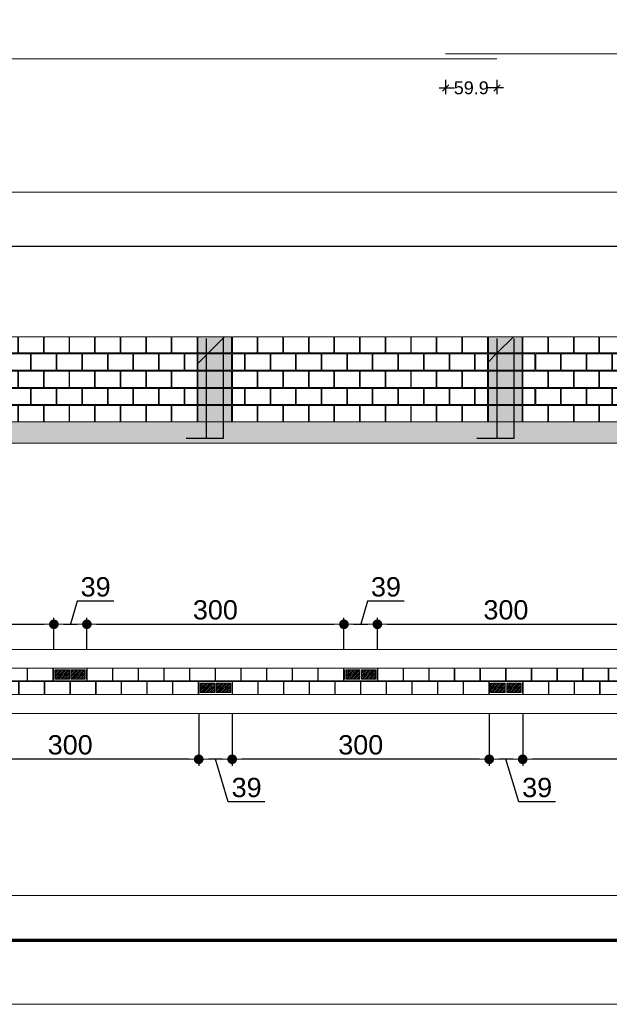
# Model space of a CAD drawing. Header units: millimetres. Extents: x 83 to 471, y -739 to 93.
# Tile 89 of 185: x 162.46 to 171.63, y -455.4 to -440.07. Entities that reach past the tile are written whole.
import ezdxf
from ezdxf.enums import TextEntityAlignment as Align

# ---------------------------------------------------------------- set-up
doc = ezdxf.new("R2010")
doc.units = ezdxf.units.MM
for name, color, linetype, lineweight in [('.', 7, 'Continuous', 5), ('__MAGNUS.Cota', 30, 'Continuous', 9), ('__MAGNUS.Margem', 7, 'Continuous', 70), ('__MAGNUS.Selo', 7, 'Continuous', 30), ('ALVEOLOS', 7, 'Continuous', 9), ('ARM_LONGITUDINAL_Ø12_5', 7, 'Continuous', 9), ('COTAS', 250, 'Continuous', 5), ('ELE_COT_COT_ARM', 7, 'Continuous', 9), ('ELE_COT_COT_EST', 7, 'Continuous', 9), ('MEIA_PECA', 7, 'Continuous', 0), ('PECA_COMPLETA', 7, 'Continuous', 0), ('PECA_DE_PREENCHIMENTO', 7, 'Continuous', 0), ('PREEN_ALVEOLOS', 7, 'Continuous', 9), ('ROTULOS_VERTICAIS', 7, 'Continuous', 9), ('VIG_FACES', 186, 'Continuous', 9)]:
    doc.layers.add(name, color=color, linetype=linetype, lineweight=lineweight)
doc.styles.add('Arial', font='arial.ttf')
doc.styles.add('Arial Narrow', font='ARIALN.TTF')
doc.dimstyles.new('Copy of UM_75.000000', dxfattribs={"dimtxt": 0.3, "dimasz": 0.15, "dimexe": 0.1, "dimexo": 0.3, "dimgap": 0.07, "dimtad": 1, "dimdec": 0, "dimlfac": 75, "dimzin": 0, "dimdsep": 46, "dimtxsty": 'Arial', "dimblk": 'DOT', "dimcen": 0.09, "dimdle": 0.1, "dimclrd": 30, "dimclre": 30, "dimclrt": 7, "dimadec": 1, "dimazin": 2, "dimtfac": 1, "dimtdec": 0, "dimtofl": 0, "dimtmove": 0, "dimatfit": 3, "dimldrblk": 'DOT', "dimfxl": 1, "dimtolj": 1, "dimarcsym": 0})
doc.dimstyles.new('cype_oblique', dxfattribs={"dimtxt": 0.2, "dimasz": 0.1, "dimexe": 0.1, "dimexo": 0.1, "dimgap": 0, "dimtad": 0, "dimdec": 0, "dimlfac": 30, "dimzin": 0, "dimdsep": 46, "dimtxsty": 'Arial', "dimblk1": 'OBLIQUE', "dimblk2": 'OBLIQUE', "dimsah": 1, "dimcen": 0.09, "dimdle": 0.1, "dimadec": 0, "dimazin": 0, "dimtfac": 1, "dimtdec": 0, "dimtofl": 0, "dimtmove": 2, "dimatfit": 3, "dimfxl": 1, "dimtolj": 1, "dimtzin": 0, "dimarcsym": 0})

# ---------------------------------------------------------------- blocks, each defined once
blk = doc.blocks.new('*U1864')
at = {"layer": '__MAGNUS.Margem', "linetype": 'Continuous'}
blk.add_line((-980.92, -2.28), (173.08, -2.28), dxfattribs=at)
at = {"layer": '__MAGNUS.Margem', "lineweight": 9}
blk.add_line((-1005.92, -12.28), (183.08, -12.28), dxfattribs=at)
at = {"layer": '__MAGNUS.Selo', "style": 'Arial Narrow', "width": 1}
for tag, height, p in [('PROPRIETÁRIO', 3.4, (17.21, 48.91)), ('EDIFICAÇÃORESIDENCIAL', 3.4, (17.21, 40.61)), ('ESTRUTURAL', 3.4, (17.8, 20.69)), ('ANTEPROJETO', 2.43, (111.69, 13.5)), ('ARQ01/01', 5.5, (139.44, 9.5)), ('INDICADA', 2.43, (111.53, 8))]:
    blk.add_attdef(tag, text='', height=height, dxfattribs=at).set_placement(p, align=Align.MIDDLE_LEFT)
at = {"layer": '__MAGNUS.Selo', "lineweight": 30, "flags": 104}
for tag, p in [('ENDEREÇODAOBRA', (17.21, 33.54)), ('ENDEREÇODAOBRA', (17.21, 27.87)), ('TÍTULO', (17.21, 10.8))]:
    blk.add_attdef(tag, text='', height=3.4, dxfattribs=at).set_placement(p, align=Align.MIDDLE_LEFT)
blk = doc.blocks.new('_OBLIQUE')
at = {"color": 0, "linetype": 'ByBlock', "lineweight": -2}
blk.add_line((-0.5, -0.5), (0.5, 0.5), dxfattribs=at)
blk = doc.blocks.new('*D5206')
at = {"layer": 'Defpoints', "color": 0}
for p in [(54.218, -2.055), (55.017, -2.055), (55.017, -2.281)]:
    blk.add_point(p, dxfattribs=at)
at = {"layer": 'ELE_COT_COT_ARM', "color": 0, "lineweight": -2}
for p, q in [((54.118, -2.281), (54.357, -2.281)), ((54.218, -2.155), (54.218, -2.381)), ((55.117, -2.281), (54.877, -2.281)), ((55.017, -2.155), (55.017, -2.381))]:
    blk.add_line(p, q, dxfattribs=at)
at = {"layer": 'ELE_COT_COT_ARM', "color": 0, "linetype": 'ByBlock', "lineweight": -2, "xscale": 0.1, "yscale": 0.1, "zscale": 0.1, "rotation": 180}
blk.add_blockref('_OBLIQUE', (54.218, -2.281), dxfattribs=at)
at = {"layer": 'ELE_COT_COT_ARM', "color": 0, "linetype": 'ByBlock', "lineweight": -2, "xscale": 0.1, "yscale": 0.1, "zscale": 0.1}
blk.add_blockref('_OBLIQUE', (55.017, -2.281), dxfattribs=at)
at = {"layer": 'ELE_COT_COT_ARM', "color": 0, "insert": (54.617, -2.281), "char_height": 0.2, "attachment_point": 5, "style": 'Arial'}
blk.add_mtext('\\A1;59.9', dxfattribs=at)
blk = doc.blocks.new('blocoss50')
at = {"layer": 'MEIA_PECA'}
for points in [[(-0.467, -0.268), (-0.467, -0.521), (-0.274, -0.521), (-0.274, -0.268), (-0.467, -0.268)], [(-0.467, -0.804), (-0.467, -1.057), (-0.274, -1.057), (-0.274, -0.804), (-0.467, -0.804)]]:
    blk.add_lwpolyline(points, close=True, dxfattribs=at)
at = {"layer": 'PECA_COMPLETA'}
for points in [[(-4.243, 0), (-4.243, -0.253), (-3.857, -0.253), (-3.857, 0), (-4.243, 0)], [(-3.846, 0), (-3.846, -0.253), (-3.459, -0.253), (-3.459, 0), (-3.846, 0)], [(-3.448, 0), (-3.448, -0.253), (-3.062, -0.253), (-3.062, 0), (-3.448, 0)], [(-3.051, 0), (-3.051, -0.253), (-2.664, -0.253), (-2.664, 0), (-3.051, 0)], [(-2.653, 0), (-2.653, -0.253), (-2.266, -0.253), (-2.266, 0), (-2.653, 0)], [(-2.256, 0), (-2.256, -0.253), (-1.869, -0.253), (-1.869, 0), (-2.256, 0)], [(-1.858, 0), (-1.858, -0.253), (-1.471, -0.253), (-1.471, 0), (-1.858, 0)], [(-1.461, 0), (-1.461, -0.253), (-1.074, -0.253), (-1.074, 0), (-1.461, 0)], [(-1.063, 0), (-1.063, -0.253), (-0.676, -0.253), (-0.676, 0), (-1.063, 0)], [(-0.666, 0), (-0.666, -0.253), (-0.274, -0.253), (-0.274, 0), (-0.666, 0)], [(-4.243, -0.268), (-4.243, -0.521), (-4.055, -0.521), (-4.055, -0.268)], [(-4.044, -0.268), (-4.044, -0.521), (-3.658, -0.521), (-3.658, -0.268), (-4.044, -0.268)], [(-3.647, -0.268), (-3.647, -0.521), (-3.26, -0.521), (-3.26, -0.268), (-3.647, -0.268)], [(-3.249, -0.268), (-3.249, -0.521), (-2.863, -0.521), (-2.863, -0.268), (-3.249, -0.268)], [(-2.852, -0.268), (-2.852, -0.521), (-2.465, -0.521), (-2.465, -0.268), (-2.852, -0.268)], [(-2.454, -0.268), (-2.454, -0.521), (-2.068, -0.521), (-2.068, -0.268), (-2.454, -0.268)], [(-2.057, -0.268), (-2.057, -0.521), (-1.67, -0.521), (-1.67, -0.268), (-2.057, -0.268)], [(-1.659, -0.268), (-1.659, -0.521), (-1.273, -0.521), (-1.273, -0.268), (-1.659, -0.268)], [(-1.262, -0.268), (-1.262, -0.521), (-0.875, -0.521), (-0.875, -0.268), (-1.262, -0.268)], [(-0.864, -0.268), (-0.864, -0.521), (-0.478, -0.521), (-0.478, -0.268), (-0.864, -0.268)], [(-4.243, -0.536), (-4.243, -0.789), (-3.857, -0.789), (-3.857, -0.536), (-4.243, -0.536)], [(-3.846, -0.536), (-3.846, -0.789), (-3.459, -0.789), (-3.459, -0.536), (-3.846, -0.536)], [(-3.448, -0.536), (-3.448, -0.789), (-3.062, -0.789), (-3.062, -0.536), (-3.448, -0.536)], [(-3.051, -0.536), (-3.051, -0.789), (-2.664, -0.789), (-2.664, -0.536), (-3.051, -0.536)], [(-2.653, -0.536), (-2.653, -0.789), (-2.266, -0.789), (-2.266, -0.536), (-2.653, -0.536)], [(-2.256, -0.536), (-2.256, -0.789), (-1.869, -0.789), (-1.869, -0.536), (-2.256, -0.536)], [(-1.858, -0.536), (-1.858, -0.789), (-1.471, -0.789), (-1.471, -0.536), (-1.858, -0.536)], [(-1.461, -0.536), (-1.461, -0.789), (-1.074, -0.789), (-1.074, -0.536), (-1.461, -0.536)], [(-1.063, -0.536), (-1.063, -0.789), (-0.676, -0.789), (-0.676, -0.536), (-1.063, -0.536)], [(-0.666, -0.536), (-0.666, -0.789), (-0.274, -0.789), (-0.274, -0.536), (-0.666, -0.536)], [(-4.243, -0.804), (-4.243, -1.057), (-4.055, -1.057), (-4.055, -0.804)], [(-4.044, -0.804), (-4.044, -1.057), (-3.658, -1.057), (-3.658, -0.804), (-4.044, -0.804)], [(-3.647, -0.804), (-3.647, -1.057), (-3.26, -1.057), (-3.26, -0.804), (-3.647, -0.804)], [(-3.249, -0.804), (-3.249, -1.057), (-2.863, -1.057), (-2.863, -0.804), (-3.249, -0.804)], [(-2.852, -0.804), (-2.852, -1.057), (-2.465, -1.057), (-2.465, -0.804), (-2.852, -0.804)], [(-2.454, -0.804), (-2.454, -1.057), (-2.068, -1.057), (-2.068, -0.804), (-2.454, -0.804)], [(-2.057, -0.804), (-2.057, -1.057), (-1.67, -1.057), (-1.67, -0.804), (-2.057, -0.804)], [(-1.659, -0.804), (-1.659, -1.057), (-1.273, -1.057), (-1.273, -0.804), (-1.659, -0.804)], [(-1.262, -0.804), (-1.262, -1.057), (-0.875, -1.057), (-0.875, -0.804), (-1.262, -0.804)], [(-0.864, -0.804), (-0.864, -1.057), (-0.478, -1.057), (-0.478, -0.804), (-0.864, -0.804)], [(-4.243, -1.072), (-4.243, -1.325), (-3.857, -1.325), (-3.857, -1.072), (-4.243, -1.072)], [(-3.846, -1.072), (-3.846, -1.325), (-3.459, -1.325), (-3.459, -1.072), (-3.846, -1.072)], [(-3.448, -1.072), (-3.448, -1.325), (-3.062, -1.325), (-3.062, -1.072), (-3.448, -1.072)], [(-3.051, -1.072), (-3.051, -1.325), (-2.664, -1.325), (-2.664, -1.072), (-3.051, -1.072)], [(-2.653, -1.072), (-2.653, -1.325), (-2.266, -1.325), (-2.266, -1.072), (-2.653, -1.072)], [(-2.256, -1.072), (-2.256, -1.325), (-1.869, -1.325), (-1.869, -1.072), (-2.256, -1.072)], [(-1.858, -1.072), (-1.858, -1.325), (-1.471, -1.325), (-1.471, -1.072), (-1.858, -1.072)], [(-1.461, -1.072), (-1.461, -1.325), (-1.074, -1.325), (-1.074, -1.072), (-1.461, -1.072)], [(-1.063, -1.072), (-1.063, -1.325), (-0.676, -1.325), (-0.676, -1.072), (-1.063, -1.072)], [(-0.666, -1.072), (-0.666, -1.325), (-0.274, -1.325), (-0.274, -1.072), (-0.666, -1.072)]]:
    blk.add_lwpolyline(points, close=True, dxfattribs=at)
blk = doc.blocks.new('prumada')
at = {"layer": '.'}
h = blk.add_hatch(dxfattribs=at)
h.set_pattern_fill('ANSI31', color=256)
h.paths.add_polyline_path([(-0.525, 0.789), (-0.525, 0.536), (0, 0.536), (0, 0.789), (-0.525, 0.789), (-0.525, 0.789)])
h.paths.add_polyline_path([(-0.525, 1.057), (-0.525, 0.804), (0, 0.804), (0, 1.057), (-0.525, 1.057), (-0.525, 1.057)])
h.paths.add_polyline_path([(-0.525, 0.521), (-0.525, 0.268), (0, 0.268), (0, 0.521), (-0.525, 0.521), (-0.525, 0.521)])
h.paths.add_polyline_path([(-0.525, 0.253), (-0.525, 0), (0, 0), (0, 0.253), (-0.525, 0.253), (-0.525, 0.253)])
h.paths.add_polyline_path([(-0.525, 1.325), (-0.525, 1.072), (0, 1.072), (0, 1.325), (-0.525, 1.325), (-0.525, 1.325)])
h = blk.add_hatch(color=254, dxfattribs=at)
h.dxf.hatch_style = 1
h.paths.add_polyline_path([(-0.525, 0.789), (-0.525, 0.536), (0, 0.536), (0, 0.789), (-0.525, 0.789), (-0.525, 0.789)])
h.paths.add_polyline_path([(-0.525, 1.057), (-0.525, 0.804), (0, 0.804), (0, 1.057), (-0.525, 1.057), (-0.525, 1.057)])
h.paths.add_polyline_path([(-0.525, 0.521), (-0.525, 0.268), (0, 0.268), (0, 0.521), (-0.525, 0.521), (-0.525, 0.521)])
h.paths.add_polyline_path([(-0.525, 0.253), (-0.525, 0), (0, 0), (0, 0.253), (-0.525, 0.253), (-0.525, 0.253)])
h.paths.add_polyline_path([(-0.525, 1.325), (-0.525, 1.072), (0, 1.072), (0, 1.325), (-0.525, 1.325), (-0.525, 1.325)])
for points in [[(-0.394, 1.3), (-0.394, -0.26), (-0.705, -0.26)], [(-0.131, 1.3), (-0.131, -0.26), (-0.442, -0.26)]]:
    blk.add_lwpolyline(points)
at = {"layer": 'PECA_COMPLETA'}
for points in [[(-0.525, 1.325), (-0.525, 1.072), (0, 1.072), (0, 1.325), (-0.525, 1.325)], [(-0.525, 1.057), (-0.525, 0.804), (0, 0.804), (0, 1.057), (-0.525, 1.057)], [(-0.525, 0.789), (-0.525, 0.536), (0, 0.536), (0, 0.789), (-0.525, 0.789)], [(-0.525, 0.521), (-0.525, 0.268), (0, 0.268), (0, 0.521), (-0.525, 0.521)], [(-0.525, 0.253), (-0.525, 0), (0, 0), (0, 0.253), (-0.525, 0.253)]]:
    blk.add_lwpolyline(points, close=True, dxfattribs=at)
blk = doc.blocks.new('bloco 8 furos')
at = {"layer": 'PECA_COMPLETA'}
blk.add_lwpolyline([(0, 0.1), (0.392, 0.1), (0.392, -0.1), (0, -0.1)], close=True, dxfattribs=at)
blk = doc.blocks.new('*U4221')
blk.add_blockref('bloco 8 furos', (-0.196, 0))
blk = doc.blocks.new('*U4220')
at = {"color": 0, "linetype": 'ByBlock', "lineweight": -2, "transparency": 16777216}
for p in [(-3.589, 0), (-3.19, 0), (-2.792, 0), (-2.393, 0), (-1.994, 0), (-1.595, 0), (-1.196, 0), (-0.798, 0), (-0.399, 0), (0, 0)]:
    blk.add_blockref('*U4221', p, dxfattribs=at)
blk = doc.blocks.new('ghghghhfghfgh')
at = {"layer": 'ROTULOS_VERTICAIS'}
h = blk.add_hatch(color=256, dxfattribs=at)
edge = h.paths.add_edge_path(flags=0)
edge.add_arc((-0.438, -0.1), 0.0133, 0, 360)
h = blk.add_hatch(color=256, dxfattribs=at)
edge = h.paths.add_edge_path(flags=0)
edge.add_arc((-0.326, -0.1), 0.0133, 0, 360)
h = blk.add_hatch(color=256, dxfattribs=at)
edge = h.paths.add_edge_path(flags=0)
edge.add_arc((-0.194, -0.1), 0.0133, 0, 360)
h = blk.add_hatch(color=256, dxfattribs=at)
edge = h.paths.add_edge_path(flags=0)
edge.add_arc((-0.082, -0.1), 0.0133, 0, 360)
at = {"layer": 'ALVEOLOS'}
for p, q in [((-0.52, 0), (0, 0)), ((0, -0.2), (-0.52, -0.2))]:
    blk.add_line(p, q, dxfattribs=at)
for points in [[(-0.52, 0), (-0.52, -0.027), (-0.513, -0.027), (-0.513, -0.173)], [(0, 0), (0, -0.027), (-0.007, -0.027), (-0.007, -0.173)], [(-0.52, -0.2), (-0.52, -0.173), (-0.513, -0.173)], [(0, -0.2), (0, -0.173), (-0.007, -0.173)]]:
    blk.add_lwpolyline(points, dxfattribs=at)
for points in [[(-0.493, -0.173), (-0.271, -0.173), (-0.271, -0.027), (-0.493, -0.027)], [(-0.249, -0.173), (-0.027, -0.173), (-0.027, -0.027), (-0.249, -0.027)]]:
    blk.add_lwpolyline(points, close=True, dxfattribs=at)
at = {"layer": 'PREEN_ALVEOLOS'}
for p, q in [((-0.493, -0.142), (-0.378, -0.027)), ((-0.493, -0.086), (-0.434, -0.027)), ((-0.493, -0.029), (-0.491, -0.027)), ((-0.493, -0.057), (-0.463, -0.027)), ((-0.493, -0.114), (-0.406, -0.027)), ((-0.493, -0.171), (-0.349, -0.027)), ((-0.468, -0.173), (-0.321, -0.027)), ((-0.44, -0.173), (-0.293, -0.027)), ((-0.411, -0.173), (-0.271, -0.033)), ((-0.383, -0.173), (-0.271, -0.061)), ((-0.355, -0.173), (-0.271, -0.089)), ((-0.326, -0.173), (-0.271, -0.118)), ((-0.298, -0.173), (-0.271, -0.146)), ((-0.249, -0.142), (-0.134, -0.027)), ((-0.249, -0.086), (-0.19, -0.027)), ((-0.249, -0.029), (-0.247, -0.027)), ((-0.249, -0.057), (-0.219, -0.027)), ((-0.249, -0.114), (-0.162, -0.027)), ((-0.249, -0.171), (-0.105, -0.027)), ((-0.224, -0.173), (-0.077, -0.027)), ((-0.196, -0.173), (-0.049, -0.027)), ((-0.167, -0.173), (-0.027, -0.033)), ((-0.139, -0.173), (-0.027, -0.061)), ((-0.111, -0.173), (-0.027, -0.089)), ((-0.082, -0.173), (-0.027, -0.118)), ((-0.054, -0.173), (-0.027, -0.146))]:
    blk.add_line(p, q, dxfattribs=at)
at = {"layer": 'ROTULOS_VERTICAIS'}
for centre in [(-0.438, -0.1), (-0.326, -0.1), (-0.194, -0.1), (-0.082, -0.1)]:
    blk.add_circle(centre, 0.0133, dxfattribs=at)
blk = doc.blocks.new('*U4223')
blk.add_blockref('bloco 8 furos', (-0.196, 0))
blk = doc.blocks.new('*U4222')
at = {"color": 0, "linetype": 'ByBlock', "lineweight": -2, "transparency": 16777216}
for p in [(-3.589, 0), (-3.19, 0), (-2.792, 0), (-2.393, 0), (-1.994, 0), (-1.595, 0), (-1.196, 0), (-0.798, 0), (-0.399, 0), (0, 0)]:
    blk.add_blockref('*U4223', p, dxfattribs=at)
blk = doc.blocks.new('*U4225')
blk.add_blockref('bloco 8 furos', (-0.196, 0))
blk = doc.blocks.new('*U4224')
at = {"color": 0, "linetype": 'ByBlock', "lineweight": -2, "transparency": 16777216}
for p in [(-3.589, 0), (-3.19, 0), (-2.792, 0), (-2.393, 0), (-1.994, 0), (-1.595, 0), (-1.196, 0), (-0.798, 0), (-0.399, 0), (0, 0)]:
    blk.add_blockref('*U4225', p, dxfattribs=at)
blk = doc.blocks.new('_DOT')
at = {"layer": '__MAGNUS.Cota', "linetype": 'ByBlock'}
blk.add_line((-0.5, 0), (-1, 0), dxfattribs=at)
at = {"layer": '__MAGNUS.Cota', "linetype": 'ByBlock', "const_width": 0.5}
blk.add_lwpolyline([(-0.25, 0, 1), (0.25, 0, 1)], format="xyb", close=True, dxfattribs=at)
blk = doc.blocks.new('*D4277')
at = {"layer": 'COTAS', "color": 30, "lineweight": -2}
for p, q in [((170.282, -450.876), (170.282, -451.686)), ((174.279, -450.876), (174.279, -451.686)), ((174.129, -451.586), (170.432, -451.586))]:
    blk.add_line(p, q, dxfattribs=at)
at = {"layer": 'Defpoints', "color": 0}
for p in [(170.282, -450.576), (174.279, -450.576), (170.282, -451.586)]:
    blk.add_point(p, dxfattribs=at)
at = {"layer": 'COTAS', "color": 30, "linetype": 'ByBlock', "lineweight": -2, "xscale": 0.15, "yscale": 0.15, "zscale": 0.15, "rotation": 180}
blk.add_blockref('_DOT', (170.282, -451.586), dxfattribs=at)
at = {"layer": 'COTAS', "color": 30, "linetype": 'ByBlock', "lineweight": -2, "xscale": 0.15, "yscale": 0.15, "zscale": 0.15}
blk.add_blockref('_DOT', (174.279, -451.586), dxfattribs=at)
at = {"layer": 'COTAS', "color": 7, "insert": (172.281, -451.363), "char_height": 0.3, "attachment_point": 5, "style": 'Arial'}
blk.add_mtext('\\A1;300', dxfattribs=at)
blk = doc.blocks.new('*D4278')
at = {"layer": 'COTAS', "color": 30, "lineweight": -2}
for p, q in [((169.762, -450.876), (169.762, -451.686)), ((170.282, -450.876), (170.282, -451.686)), ((170.132, -451.586), (169.912, -451.586)), ((170.222, -452.251), (170.022, -451.586)), ((170.792, -452.251), (170.222, -452.251))]:
    blk.add_line(p, q, dxfattribs=at)
at = {"layer": 'Defpoints', "color": 0}
for p in [(169.762, -450.576), (170.282, -450.576), (169.762, -451.586)]:
    blk.add_point(p, dxfattribs=at)
at = {"layer": 'COTAS', "color": 30, "linetype": 'ByBlock', "lineweight": -2, "xscale": 0.15, "yscale": 0.15, "zscale": 0.15, "rotation": 180}
blk.add_blockref('_DOT', (169.762, -451.586), dxfattribs=at)
at = {"layer": 'COTAS', "color": 30, "linetype": 'ByBlock', "lineweight": -2, "xscale": 0.15, "yscale": 0.15, "zscale": 0.15}
blk.add_blockref('_DOT', (170.282, -451.586), dxfattribs=at)
at = {"layer": 'COTAS', "color": 7, "insert": (170.507, -452.027), "char_height": 0.3, "attachment_point": 5, "style": 'Arial'}
blk.add_mtext('\\A1;39', dxfattribs=at)
blk = doc.blocks.new('*D4279')
at = {"layer": 'COTAS', "color": 30, "lineweight": -2}
for p, q in [((165.765, -450.876), (165.765, -451.686)), ((169.762, -450.876), (169.762, -451.686)), ((169.612, -451.586), (165.915, -451.586))]:
    blk.add_line(p, q, dxfattribs=at)
at = {"layer": 'Defpoints', "color": 0}
for p in [(165.765, -450.576), (169.762, -450.576), (165.765, -451.586)]:
    blk.add_point(p, dxfattribs=at)
at = {"layer": 'COTAS', "color": 30, "linetype": 'ByBlock', "lineweight": -2, "xscale": 0.15, "yscale": 0.15, "zscale": 0.15, "rotation": 180}
blk.add_blockref('_DOT', (165.765, -451.586), dxfattribs=at)
at = {"layer": 'COTAS', "color": 30, "linetype": 'ByBlock', "lineweight": -2, "xscale": 0.15, "yscale": 0.15, "zscale": 0.15}
blk.add_blockref('_DOT', (169.762, -451.586), dxfattribs=at)
at = {"layer": 'COTAS', "color": 7, "insert": (167.764, -451.363), "char_height": 0.3, "attachment_point": 5, "style": 'Arial'}
blk.add_mtext('\\A1;300', dxfattribs=at)
blk = doc.blocks.new('*D4280')
at = {"layer": 'COTAS', "color": 30, "lineweight": -2}
for p, q in [((165.245, -450.876), (165.245, -451.686)), ((165.765, -450.876), (165.765, -451.686)), ((165.615, -451.586), (165.395, -451.586)), ((165.705, -452.251), (165.505, -451.586)), ((166.275, -452.251), (165.705, -452.251))]:
    blk.add_line(p, q, dxfattribs=at)
at = {"layer": 'Defpoints', "color": 0}
for p in [(165.245, -450.576), (165.765, -450.576), (165.245, -451.586)]:
    blk.add_point(p, dxfattribs=at)
at = {"layer": 'COTAS', "color": 30, "linetype": 'ByBlock', "lineweight": -2, "xscale": 0.15, "yscale": 0.15, "zscale": 0.15, "rotation": 180}
blk.add_blockref('_DOT', (165.245, -451.586), dxfattribs=at)
at = {"layer": 'COTAS', "color": 30, "linetype": 'ByBlock', "lineweight": -2, "xscale": 0.15, "yscale": 0.15, "zscale": 0.15}
blk.add_blockref('_DOT', (165.765, -451.586), dxfattribs=at)
at = {"layer": 'COTAS', "color": 7, "insert": (165.99, -452.027), "char_height": 0.3, "attachment_point": 5, "style": 'Arial'}
blk.add_mtext('\\A1;39', dxfattribs=at)
blk = doc.blocks.new('*D4281')
at = {"layer": 'COTAS', "color": 30, "lineweight": -2}
for p, q in [((161.248, -450.876), (161.248, -451.686)), ((165.245, -450.876), (165.245, -451.686)), ((165.095, -451.586), (161.398, -451.586))]:
    blk.add_line(p, q, dxfattribs=at)
at = {"layer": 'Defpoints', "color": 0}
for p in [(161.248, -450.576), (165.245, -450.576), (161.248, -451.586)]:
    blk.add_point(p, dxfattribs=at)
at = {"layer": 'COTAS', "color": 30, "linetype": 'ByBlock', "lineweight": -2, "xscale": 0.15, "yscale": 0.15, "zscale": 0.15, "rotation": 180}
blk.add_blockref('_DOT', (161.248, -451.586), dxfattribs=at)
at = {"layer": 'COTAS', "color": 30, "linetype": 'ByBlock', "lineweight": -2, "xscale": 0.15, "yscale": 0.15, "zscale": 0.15}
blk.add_blockref('_DOT', (165.245, -451.586), dxfattribs=at)
at = {"layer": 'COTAS', "color": 7, "insert": (163.247, -451.363), "char_height": 0.3, "attachment_point": 5, "style": 'Arial'}
blk.add_mtext('\\A1;300', dxfattribs=at)
blk = doc.blocks.new('*D4324')
at = {"layer": 'COTAS', "color": 30, "lineweight": -2}
for p, q in [((158.989, -449.881), (158.989, -449.385)), ((162.993, -449.881), (162.993, -449.385)), ((159.139, -449.485), (162.843, -449.485))]:
    blk.add_line(p, q, dxfattribs=at)
at = {"layer": 'Defpoints', "color": 0}
for p in [(162.993, -449.485), (158.989, -450.181), (162.993, -450.181)]:
    blk.add_point(p, dxfattribs=at)
at = {"layer": 'COTAS', "color": 30, "linetype": 'ByBlock', "lineweight": -2, "xscale": 0.15, "yscale": 0.15, "zscale": 0.15, "rotation": 180}
blk.add_blockref('_DOT', (158.989, -449.485), dxfattribs=at)
at = {"layer": 'COTAS', "color": 30, "linetype": 'ByBlock', "lineweight": -2, "xscale": 0.15, "yscale": 0.15, "zscale": 0.15}
blk.add_blockref('_DOT', (162.993, -449.485), dxfattribs=at)
at = {"layer": 'COTAS', "color": 7, "insert": (160.991, -449.262), "char_height": 0.3, "attachment_point": 5, "style": 'Arial'}
blk.add_mtext('\\A1;300', dxfattribs=at)
blk = doc.blocks.new('*D4325')
at = {"layer": 'COTAS', "color": 30, "lineweight": -2}
for p, q in [((163.357, -449.127), (163.249, -449.485)), ((163.927, -449.127), (163.357, -449.127)), ((162.993, -449.881), (162.993, -449.385)), ((163.506, -449.881), (163.506, -449.385)), ((163.143, -449.485), (163.356, -449.485))]:
    blk.add_line(p, q, dxfattribs=at)
at = {"layer": 'Defpoints', "color": 0}
for p in [(163.506, -449.485), (162.993, -450.181), (163.506, -450.181)]:
    blk.add_point(p, dxfattribs=at)
at = {"layer": 'COTAS', "color": 30, "linetype": 'ByBlock', "lineweight": -2, "xscale": 0.15, "yscale": 0.15, "zscale": 0.15, "rotation": 180}
blk.add_blockref('_DOT', (162.993, -449.485), dxfattribs=at)
at = {"layer": 'COTAS', "color": 30, "linetype": 'ByBlock', "lineweight": -2, "xscale": 0.15, "yscale": 0.15, "zscale": 0.15}
blk.add_blockref('_DOT', (163.506, -449.485), dxfattribs=at)
at = {"layer": 'COTAS', "color": 7, "insert": (163.642, -448.904), "char_height": 0.3, "attachment_point": 5, "style": 'Arial'}
blk.add_mtext('\\A1;39', dxfattribs=at)
blk = doc.blocks.new('*D4326')
at = {"layer": 'COTAS', "color": 30, "lineweight": -2}
for p, q in [((163.506, -449.881), (163.506, -449.385)), ((167.503, -449.881), (167.503, -449.385)), ((163.656, -449.485), (167.353, -449.485))]:
    blk.add_line(p, q, dxfattribs=at)
at = {"layer": 'Defpoints', "color": 0}
for p in [(167.503, -449.485), (163.506, -450.181), (167.503, -450.181)]:
    blk.add_point(p, dxfattribs=at)
at = {"layer": 'COTAS', "color": 30, "linetype": 'ByBlock', "lineweight": -2, "xscale": 0.15, "yscale": 0.15, "zscale": 0.15, "rotation": 180}
blk.add_blockref('_DOT', (163.506, -449.485), dxfattribs=at)
at = {"layer": 'COTAS', "color": 30, "linetype": 'ByBlock', "lineweight": -2, "xscale": 0.15, "yscale": 0.15, "zscale": 0.15}
blk.add_blockref('_DOT', (167.503, -449.485), dxfattribs=at)
at = {"layer": 'COTAS', "color": 7, "insert": (165.504, -449.262), "char_height": 0.3, "attachment_point": 5, "style": 'Arial'}
blk.add_mtext('\\A1;300', dxfattribs=at)
blk = doc.blocks.new('*D4327')
at = {"layer": 'COTAS', "color": 30, "lineweight": -2}
for p, q in [((167.87, -449.127), (167.763, -449.485)), ((168.441, -449.127), (167.87, -449.127)), ((167.503, -449.881), (167.503, -449.385)), ((168.023, -449.881), (168.023, -449.385)), ((167.653, -449.485), (167.873, -449.485))]:
    blk.add_line(p, q, dxfattribs=at)
at = {"layer": 'Defpoints', "color": 0}
for p in [(168.023, -449.485), (167.503, -450.181), (168.023, -450.181)]:
    blk.add_point(p, dxfattribs=at)
at = {"layer": 'COTAS', "color": 30, "linetype": 'ByBlock', "lineweight": -2, "xscale": 0.15, "yscale": 0.15, "zscale": 0.15, "rotation": 180}
blk.add_blockref('_DOT', (167.503, -449.485), dxfattribs=at)
at = {"layer": 'COTAS', "color": 30, "linetype": 'ByBlock', "lineweight": -2, "xscale": 0.15, "yscale": 0.15, "zscale": 0.15}
blk.add_blockref('_DOT', (168.023, -449.485), dxfattribs=at)
at = {"layer": 'COTAS', "color": 7, "insert": (168.156, -448.904), "char_height": 0.3, "attachment_point": 5, "style": 'Arial'}
blk.add_mtext('\\A1;39', dxfattribs=at)
blk = doc.blocks.new('*D4328')
at = {"layer": 'COTAS', "color": 30, "lineweight": -2}
for p, q in [((168.023, -449.881), (168.023, -449.385)), ((172.02, -449.881), (172.02, -449.385)), ((168.173, -449.485), (171.87, -449.485))]:
    blk.add_line(p, q, dxfattribs=at)
at = {"layer": 'Defpoints', "color": 0}
for p in [(172.02, -449.485), (168.023, -450.181), (172.02, -450.181)]:
    blk.add_point(p, dxfattribs=at)
at = {"layer": 'COTAS', "color": 30, "linetype": 'ByBlock', "lineweight": -2, "xscale": 0.15, "yscale": 0.15, "zscale": 0.15, "rotation": 180}
blk.add_blockref('_DOT', (168.023, -449.485), dxfattribs=at)
at = {"layer": 'COTAS', "color": 30, "linetype": 'ByBlock', "lineweight": -2, "xscale": 0.15, "yscale": 0.15, "zscale": 0.15}
blk.add_blockref('_DOT', (172.02, -449.485), dxfattribs=at)
at = {"layer": 'COTAS', "color": 7, "insert": (170.021, -449.262), "char_height": 0.3, "attachment_point": 5, "style": 'Arial'}
blk.add_mtext('\\A1;300', dxfattribs=at)
blk = doc.blocks.new('*U4249')
blk.add_blockref('bloco 8 furos', (-0.196, 0))
blk = doc.blocks.new('*U4248')
at = {"color": 0, "linetype": 'ByBlock', "lineweight": -2, "transparency": 16777216}
for p in [(-3.589, 0), (-3.19, 0), (-2.792, 0), (-2.393, 0), (-1.994, 0), (-1.595, 0), (-1.196, 0), (-0.798, 0), (-0.399, 0), (0, 0)]:
    blk.add_blockref('*U4249', p, dxfattribs=at)
blk = doc.blocks.new('*U4251')
blk.add_blockref('bloco 8 furos', (-0.196, 0))
blk = doc.blocks.new('*U4250')
at = {"color": 0, "linetype": 'ByBlock', "lineweight": -2, "transparency": 16777216}
for p in [(-3.589, 0), (-3.19, 0), (-2.792, 0), (-2.393, 0), (-1.994, 0), (-1.595, 0), (-1.196, 0), (-0.798, 0), (-0.399, 0), (0, 0)]:
    blk.add_blockref('*U4251', p, dxfattribs=at)
blk = doc.blocks.new('*U4253')
blk.add_blockref('bloco 8 furos', (-0.196, 0))
blk = doc.blocks.new('*U4252')
at = {"color": 0, "linetype": 'ByBlock', "lineweight": -2, "transparency": 16777216}
for p in [(-3.589, 0), (-3.19, 0), (-2.792, 0), (-2.393, 0), (-1.994, 0), (-1.595, 0), (-1.196, 0), (-0.798, 0), (-0.399, 0), (0, 0)]:
    blk.add_blockref('*U4253', p, dxfattribs=at)
blk = doc.blocks.new('G$C52CC084A')
at = {"layer": 'ARM_LONGITUDINAL_Ø12_5'}
for points in [[(54.218, -1.749), (65.061, -1.749), (65.08, -1.745), (65.096, -1.735), (65.107, -1.718), (65.111, -1.699), (65.111, -1.575), (65.107, -1.556), (65.096, -1.54), (65.08, -1.529), (65.061, -1.525), (64.894, -1.525)], [(39.017, -1.826), (55.017, -1.826)]]:
    blk.add_lwpolyline(points, dxfattribs=at)
at = {"layer": 'ELE_COT_COT_EST'}
blk.add_lwpolyline([(0, -3.903), (65.144, -3.903), (65.144, -3.776)], dxfattribs=at)
at = {"layer": 'ELE_COT_COT_ARM'}
dim = blk.add_aligned_dim(p1=(54.218, -2.055), p2=(55.017, -2.055), distance=-0.226, text='59.9', dimstyle='cype_oblique', dxfattribs=at)
dim.commit()
dim.dimension.update_dxf_attribs({"geometry": '*D5206', "text_midpoint": (54.617, -2.281)})

msp = doc.modelspace()

# ---------------------------------------------------------------- hatches: boundary and pattern name
at = {"layer": '.', "lineweight": 0}
h = msp.add_hatch(dxfattribs=at)
h.set_pattern_fill('AR-CONC', color=256, scale=0.0015)
h.set_pattern_definition([(50, (22.54854, -189.71768), (0.273277, -0.02390863), [0.028575, -0.314325]), (355, (22.54854, -189.71768), (-0.05286513, 0.28658527), [0.02286, -0.25146088]), (100.45144, (22.57132, -189.71967), (0.22041187, 0.26267663), [0.02428501, -0.26713537]), (46.1842, (22.54854, -189.64148), (0.40661856, -0.0630635), [0.0428625, -0.4714875]), (96.63556, (22.58243, -189.64673), (0.3561062, 0.3711392), [0.03642753, -0.4007034]), (351.18415, (22.54854, -189.64148), (0.3561062, 0.3711392), [0.03428995, -0.3771896]), (21, (22.58664, -189.66053), (0.22742159, -0.1533978), [0.028575, -0.314325]), (326, (22.58664, -189.66053), (0.09270304, 0.27628195), [0.02286, -0.25146]), (71.45144, (22.6056, -189.6733), (0.32012463, 0.12288415), [0.02428501, -0.2671349]), (37.5, (22.54854, -189.71768), (0.004632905, 0.126832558), [0, -0.248412, 0, -0.25527, 0, -0.2524125]), (7.5, (22.54854, -189.71768), (0.100229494, 0.15027086), [0, -0.145542, 0, -0.242697, 0, -0.0962025]), (327.5, (22.46358, -189.71768), (0.203385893, -0.008593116), [0, -0.09525, 0, -0.29718, 0, -0.394335]), (317.5, (22.42548, -189.71768), (0.22219377, 0.03813974), [0, -0.123825, 0, -0.197358, 0, -0.280035])])
h.paths.add_polyline_path([(114.86513, -446.33437), (180.00913, -446.33437), (180.00913, -446.66437), (114.86513, -446.66437), (114.86513, -446.33437)])

# ---------------------------------------------------------------- linework, layer by layer
msp.add_line((194.51797, -443.60669), (96.62457, -443.60669))
at = {"layer": 'PECA_COMPLETA'}
msp.add_lwpolyline([(194.51797, -453.70506), (96.62457, -453.70506), (96.62457, -372.36488), (194.51797, -372.36488)], close=True, dxfattribs=at)
at = {"layer": 'PECA_DE_PREENCHIMENTO'}
msp.add_lwpolyline([(114.86513, -446.33437), (180.00913, -446.33437), (180.00913, -446.66437), (114.86513, -446.66437)], close=True, dxfattribs=at)
at = {"layer": 'VIG_FACES'}
for p, q in [((114.86513, -449.87752), (180.00913, -449.87752)), ((114.86513, -450.87419), (180.00913, -450.87419))]:
    msp.add_line(p, q, dxfattribs=at)

# ---------------------------------------------------------------- block references
for name, p in [('G$C52CC084A', (114.86513, -438.85557)), ('blocoss50', (165.49429, -445.00903)), ('prumada', (165.75702, -446.33437)), ('blocoss50', (170.01129, -445.00903)), ('prumada', (170.27402, -446.33437)), ('blocoss50', (174.52829, -445.00903)), ('*U4224', (162.78098, -450.26755)), ('ghghghhfghfgh', (163.50595, -450.16755)), ('*U4222', (167.29798, -450.26755)), ('ghghghhfghfgh', (168.02295, -450.16755)), ('*U4220', (171.81498, -450.26755)), ('*U4252', (165.04016, -450.47586)), ('ghghghhfghfgh', (165.76513, -450.37586)), ('*U4250', (169.55716, -450.47586)), ('ghghghhfghfgh', (170.28213, -450.37586)), ('*U4248', (174.07416, -450.47586))]:
    msp.add_blockref(name, p)
at = {"layer": '__MAGNUS.Selo', "color": 7, "true_color": 0xffffff, "xscale": 0.0999999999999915, "yscale": 0.0999999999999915, "zscale": 0.0999999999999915}
msp.add_blockref('*U1864', (194.62889, -454.17188), dxfattribs=at)

# ---------------------------------------------------------------- dimensions: what is measured, and where the dimension line sits
at = {"layer": 'COTAS'}
for base, p1, p2, picture, middle in [((163.5059514, -449.4851947), (162.992618, -450.1808846), (163.5059514, -450.1808846), '*D4325', (163.426767, -448.9036463)), ((168.02295, -449.48519), (167.50295, -450.18088), (168.02295, -450.18088), '*D4327', (167.94043, -448.90365)), ((162.99262, -449.48519), (158.98895, -450.18088), (162.99262, -450.18088), '*D4324', (160.99078, -449.26192)), ((167.50295, -449.48519), (163.50595, -450.18088), (167.50295, -450.18088), '*D4326', (165.50445, -449.26192)), ((172.01995, -449.48519), (168.02295, -450.18088), (172.01995, -450.18088), '*D4328', (170.02145, -449.26192)), ((161.24813, -451.58593), (165.24513, -450.57586), (161.24813, -450.57586), '*D4281', (163.24663, -451.36266)), ((165.24513, -451.58593), (165.76513, -450.57586), (165.24513, -450.57586), '*D4280', (165.77457, -452.02748)), ((165.76513, -451.58593), (169.76213, -450.57586), (165.76513, -450.57586), '*D4279', (167.76363, -451.36266)), ((169.76213, -451.58593), (170.28213, -450.57586), (169.76213, -450.57586), '*D4278', (170.29157, -452.02748)), ((170.28213, -451.58593), (174.27913, -450.57586), (170.28213, -450.57586), '*D4277', (172.28063, -451.36266))]:
    dim = msp.add_linear_dim(base=base, p1=p1, p2=p2, dimstyle='Copy of UM_75.000000', override={"dimtmove": 1}, dxfattribs=at)
    dim.commit()
    dim.dimension.update_dxf_attribs({"geometry": picture, "text_midpoint": middle})

doc.saveas('drawing.dxf')
